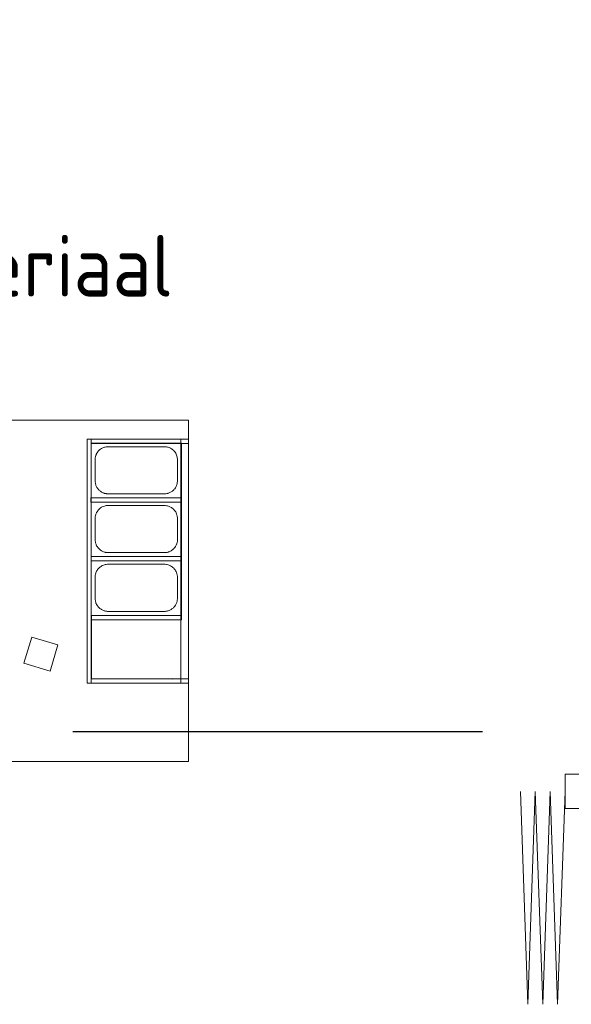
# Model space of a CAD drawing. Header units: millimetres. Extents: x 20872 to 297961, y -293704 to 213007.
# Tile 58 of 256: x 109231 to 110847, y -135599 to -132716. Entities that reach past the tile are written whole.
import ezdxf
from ezdxf.enums import TextEntityAlignment as Align
from ezdxf.xclip import XClip

# ---------------------------------------------------------------- set-up
doc = ezdxf.new("R2010")
doc.units = ezdxf.units.MM
doc.header["$LTSCALE"] = 100
doc.header["$XCLIPFRAME"] = 2
doc.linetypes.add('ACAD_ISO10W100', pattern=[18, 12, -3, 0, -3])
for name, color, linetype in [('A--L$7--_stramien', 1, 'Continuous'), ('A--L73--_vaste keukenvoorzieningen', 8, 'Continuous'), ('A--T$1--_algemeen', 1, 'Continuous'), ('A--T$1A-afwerking', 8, 'Continuous'), ('XREFS', 9, 'Continuous')]:
    doc.layers.add(name, color=color, linetype=linetype)
doc.styles.add('BURO standaard', font='isocp.shx')

# ---------------------------------------------------------------- blocks, each defined once
blk = doc.blocks.new('catering')
at = {"layer": 'A--L73--_vaste keukenvoorzieningen', "lineweight": 5}
for points in [[(210468.644, 32280.468), (210438.644, 32280.468)], [(210468.644, 32280.468), (210438.644, 32280.468)], [(210468.644, 32279.35), (210468.644, 32280.468)], [(210468.644, 32260.468), (210468.644, 32280.468)], [(210462.708, 32265.062), (210462.708, 32279.35)], [(210462.708, 32279.35), (210468.644, 32279.35)], [(210462.708, 32265.062), (210462.708, 32279.346)], [(210462.708, 32279.346), (210462.948, 32279.346)], [(210467.698, 32279.34), (210462.948, 32279.346)], [(210462.948, 32279.346), (210462.948, 32279.097)], [(210462.948, 32279.346), (210462.948, 32265.062)], [(210468.644, 32279.346), (210467.698, 32279.345)], [(210467.698, 32279.345), (210467.698, 32279.34)], [(210468.201, 32265.048), (210468.201, 32279.346)], [(210468.201, 32279.346), (210468.644, 32279.346)], [(210468.644, 32279.092), (210468.644, 32279.346)], [(210468.644, 32279.346), (210468.644, 32265.048)], [(210462.948, 32279.097), (210467.698, 32279.091)], [(210467.698, 32279.091), (210468.644, 32279.092)], [(210468.644, 32279.092), (210468.234, 32279.092)], [(210468.234, 32279.092), (210468.234, 32268.771)], [(210468.644, 32279.092), (210468.234, 32279.092)], [(210468.234, 32279.092), (210468.234, 32268.771)], [(210468.644, 32268.771), (210468.644, 32279.092)], [(210468.644, 32268.771), (210468.644, 32279.092)], [(210467.668, 32275.909), (210462.918, 32275.909)], [(210462.918, 32275.909), (210462.918, 32275.66)], [(210468.236, 32275.909), (210467.668, 32275.909)], [(210467.668, 32275.909), (210467.668, 32275.909)], [(210468.236, 32275.66), (210468.236, 32275.909)], [(210462.918, 32275.66), (210467.668, 32275.66)], [(210467.668, 32275.66), (210468.236, 32275.66)], [(210467.683, 32272.464), (210462.933, 32272.464)], [(210462.933, 32272.464), (210462.933, 32272.215)], [(210468.238, 32272.465), (210467.683, 32272.465)], [(210467.683, 32272.465), (210467.683, 32272.464)], [(210468.238, 32272.215), (210468.238, 32272.465)], [(210462.933, 32272.215), (210467.683, 32272.215)], [(210467.683, 32272.215), (210468.238, 32272.215)], [(210467.706, 32269.02), (210462.956, 32269.02)], [(210462.956, 32269.02), (210462.956, 32268.771)], [(210468.235, 32269.023), (210467.706, 32269.023)], [(210467.706, 32269.023), (210467.706, 32269.02)], [(210468.235, 32268.771), (210468.235, 32269.023)], [(210462.956, 32268.771), (210467.706, 32268.771)], [(210468.171, 32268.771), (210462.956, 32268.771)], [(210462.956, 32268.771), (210462.956, 32265.302)], [(210468.171, 32268.771), (210462.956, 32268.771)], [(210462.956, 32268.771), (210462.956, 32265.302)], [(210467.706, 32268.771), (210468.235, 32268.771)], [(210468.234, 32268.771), (210468.171, 32268.771)], [(210468.234, 32268.771), (210468.171, 32268.771)], [(210468.644, 32265.302), (210468.644, 32268.771)], [(210468.644, 32265.302), (210468.644, 32268.771)], [(210468.644, 32265.062), (210462.708, 32265.062)], [(210462.948, 32265.062), (210462.708, 32265.062)], [(210467.698, 32265.297), (210462.948, 32265.307)], [(210462.948, 32265.307), (210462.948, 32265.058)], [(210462.948, 32265.058), (210467.698, 32265.048)], [(210462.956, 32265.302), (210468.171, 32265.302)], [(210462.956, 32265.302), (210468.171, 32265.302)], [(210468.644, 32265.302), (210467.698, 32265.302)], [(210467.698, 32265.302), (210467.698, 32265.297)], [(210467.698, 32265.048), (210468.644, 32265.048)], [(210468.171, 32265.302), (210468.234, 32265.302)], [(210468.171, 32265.302), (210468.234, 32265.302)], [(210468.644, 32265.048), (210468.201, 32265.048)], [(210468.234, 32265.302), (210468.644, 32265.302)], [(210468.234, 32265.302), (210468.644, 32265.302)], [(210468.644, 32265.048), (210468.644, 32265.302)], [(210468.644, 32260.468), (210468.644, 32265.062)], [(210438.644, 32260.468), (210468.644, 32260.468)], [(210438.644, 32260.468), (210468.644, 32260.468)], [(210491.7, 32259.718), (210490.7, 32259.718)], [(210490.7, 32259.718), (210490.7, 32257.718)], [(210488.086, 32258.718), (210488.522, 32246.242)], [(210488.957, 32258.718), (210488.522, 32246.242)], [(210488.957, 32258.718), (210489.393, 32246.242)], [(210489.828, 32258.718), (210489.393, 32246.242)], [(210489.828, 32258.718), (210490.264, 32246.242)], [(210490.7, 32258.718), (210490.264, 32246.242)], [(210490.7, 32257.718), (210491.7, 32257.718)]]:
    blk.add_lwpolyline(points, dxfattribs=at)
at = {"layer": 'A--L73--_vaste keukenvoorzieningen', "lineweight": 9}
for points in [[(210468.234, 32279.105), (210462.934, 32279.102)], [(210462.934, 32279.102), (210462.936, 32275.906)], [(210463.324, 32278.599), (210463.354, 32278.637)], [(210463.354, 32278.637), (210463.388, 32278.675)], [(210463.388, 32278.675), (210463.454, 32278.735)], [(210463.454, 32278.735), (210463.487, 32278.761)], [(210463.487, 32278.761), (210463.547, 32278.8)], [(210463.547, 32278.8), (210463.589, 32278.823)], [(210463.589, 32278.823), (210463.663, 32278.856)], [(210463.663, 32278.856), (210463.718, 32278.875)], [(210463.718, 32278.875), (210463.764, 32278.887)], [(210463.764, 32278.887), (210463.825, 32278.898)], [(210463.825, 32278.898), (210463.905, 32278.905)], [(210463.905, 32278.905), (210463.984, 32278.906)], [(210463.984, 32278.906), (210467.283, 32278.903)], [(210467.283, 32278.903), (210467.36, 32278.894)], [(210467.36, 32278.894), (210467.404, 32278.886)], [(210467.404, 32278.886), (210467.461, 32278.87)], [(210467.461, 32278.87), (210467.503, 32278.856)], [(210467.503, 32278.856), (210467.55, 32278.836)], [(210467.55, 32278.836), (210467.589, 32278.817)], [(210467.589, 32278.817), (210467.646, 32278.784)], [(210467.646, 32278.784), (210467.684, 32278.758)], [(210467.684, 32278.758), (210467.735, 32278.716)], [(210467.735, 32278.716), (210467.778, 32278.675)], [(210467.778, 32278.675), (210467.809, 32278.641)], [(210467.809, 32278.641), (210467.861, 32278.575)], [(210468.236, 32275.909), (210468.234, 32279.105)], [(210463.174, 32278.139), (210463.176, 32278.203)], [(210463.174, 32276.927), (210463.174, 32278.139)], [(210463.176, 32278.203), (210463.183, 32278.266)], [(210463.183, 32278.266), (210463.192, 32278.31)], [(210463.192, 32278.31), (210463.219, 32278.404)], [(210463.219, 32278.404), (210463.246, 32278.469)], [(210463.246, 32278.469), (210463.262, 32278.5)], [(210463.262, 32278.5), (210463.287, 32278.544)], [(210463.287, 32278.544), (210463.324, 32278.599)], [(210467.861, 32278.575), (210467.892, 32278.526)], [(210467.892, 32278.526), (210467.919, 32278.475)], [(210467.919, 32278.475), (210467.946, 32278.411)], [(210467.946, 32278.411), (210467.967, 32278.346)], [(210467.967, 32278.346), (210467.978, 32278.298)], [(210467.978, 32278.298), (210467.987, 32278.251)], [(210467.987, 32278.251), (210467.992, 32278.202)], [(210467.992, 32278.202), (210467.994, 32278.157)], [(210467.994, 32278.157), (210467.992, 32276.859)], [(210463.174, 32276.889), (210463.174, 32276.927)], [(210463.176, 32276.84), (210463.174, 32276.889)], [(210463.188, 32276.761), (210463.176, 32276.84)], [(210463.196, 32276.724), (210463.188, 32276.761)], [(210463.208, 32276.681), (210463.196, 32276.724)], [(210463.224, 32276.633), (210463.208, 32276.681)], [(210463.237, 32276.601), (210463.224, 32276.633)], [(210463.261, 32276.551), (210463.237, 32276.601)], [(210463.277, 32276.524), (210463.261, 32276.551)], [(210463.307, 32276.477), (210463.277, 32276.524)], [(210463.327, 32276.449), (210463.307, 32276.477)], [(210463.35, 32276.419), (210463.327, 32276.449)], [(210463.369, 32276.397), (210463.35, 32276.419)], [(210463.387, 32276.378), (210463.369, 32276.397)], [(210463.42, 32276.346), (210463.387, 32276.378)], [(210463.448, 32276.321), (210463.42, 32276.346)], [(210463.484, 32276.293), (210463.448, 32276.321)], [(210467.741, 32276.339), (210467.705, 32276.309)], [(210467.771, 32276.367), (210467.741, 32276.339)], [(210467.777, 32276.374), (210467.771, 32276.367)], [(210467.809, 32276.408), (210467.777, 32276.374)], [(210467.839, 32276.446), (210467.809, 32276.408)], [(210467.879, 32276.504), (210467.839, 32276.446)], [(210467.902, 32276.543), (210467.879, 32276.504)], [(210467.921, 32276.581), (210467.902, 32276.543)], [(210467.942, 32276.631), (210467.921, 32276.581)], [(210467.954, 32276.662), (210467.942, 32276.631)], [(210467.977, 32276.747), (210467.954, 32276.662)], [(210467.988, 32276.813), (210467.977, 32276.747)], [(210467.992, 32276.859), (210467.988, 32276.813)], [(210462.936, 32275.906), (210468.236, 32275.909)], [(210463.522, 32276.267), (210463.484, 32276.293)], [(210463.55, 32276.25), (210463.522, 32276.267)], [(210463.588, 32276.229), (210463.55, 32276.25)], [(210463.626, 32276.211), (210463.588, 32276.229)], [(210463.666, 32276.195), (210463.626, 32276.211)], [(210463.713, 32276.179), (210463.666, 32276.195)], [(210463.732, 32276.173), (210463.713, 32276.179)], [(210463.753, 32276.168), (210463.732, 32276.173)], [(210463.782, 32276.161), (210463.753, 32276.168)], [(210463.814, 32276.155), (210463.782, 32276.161)], [(210463.842, 32276.152), (210463.814, 32276.155)], [(210463.868, 32276.149), (210463.842, 32276.152)], [(210463.896, 32276.147), (210463.868, 32276.149)], [(210463.933, 32276.146), (210463.896, 32276.147)], [(210467.247, 32276.145), (210463.933, 32276.146)], [(210467.282, 32276.146), (210467.247, 32276.145)], [(210467.31, 32276.149), (210467.282, 32276.146)], [(210467.367, 32276.157), (210467.31, 32276.149)], [(210467.387, 32276.161), (210467.367, 32276.157)], [(210467.426, 32276.17), (210467.387, 32276.161)], [(210467.452, 32276.177), (210467.426, 32276.17)], [(210467.462, 32276.184), (210467.452, 32276.177)], [(210467.511, 32276.197), (210467.462, 32276.184)], [(210467.555, 32276.216), (210467.511, 32276.197)], [(210467.596, 32276.237), (210467.555, 32276.216)], [(210467.632, 32276.258), (210467.596, 32276.237)], [(210467.674, 32276.286), (210467.632, 32276.258)], [(210467.705, 32276.309), (210467.674, 32276.286)], [(210468.236, 32275.66), (210462.936, 32275.657)], [(210462.936, 32275.657), (210462.938, 32272.462)], [(210463.326, 32275.155), (210463.356, 32275.192)], [(210463.356, 32275.192), (210463.39, 32275.23)], [(210463.39, 32275.23), (210463.456, 32275.291)], [(210463.456, 32275.291), (210463.489, 32275.316)], [(210463.489, 32275.316), (210463.548, 32275.355)], [(210463.548, 32275.355), (210463.591, 32275.378)], [(210463.591, 32275.378), (210463.665, 32275.411)], [(210463.665, 32275.411), (210463.72, 32275.43)], [(210463.72, 32275.43), (210463.766, 32275.442)], [(210463.766, 32275.442), (210463.827, 32275.453)], [(210463.827, 32275.453), (210463.907, 32275.461)], [(210463.907, 32275.461), (210463.986, 32275.461)], [(210463.986, 32275.461), (210467.285, 32275.459)], [(210467.285, 32275.459), (210467.362, 32275.45)], [(210467.362, 32275.45), (210467.406, 32275.441)], [(210467.406, 32275.441), (210467.463, 32275.426)], [(210467.463, 32275.426), (210467.505, 32275.411)], [(210467.505, 32275.411), (210467.552, 32275.391)], [(210467.552, 32275.391), (210467.591, 32275.372)], [(210467.591, 32275.372), (210467.648, 32275.339)], [(210467.648, 32275.339), (210467.686, 32275.313)], [(210467.686, 32275.313), (210467.737, 32275.271)], [(210467.737, 32275.271), (210467.78, 32275.231)], [(210467.78, 32275.231), (210467.811, 32275.197)], [(210467.811, 32275.197), (210467.863, 32275.13)], [(210468.238, 32272.465), (210468.236, 32275.66)], [(210463.176, 32274.694), (210463.178, 32274.759)], [(210463.176, 32273.483), (210463.176, 32274.694)], [(210463.178, 32274.759), (210463.185, 32274.821)], [(210463.185, 32274.821), (210463.194, 32274.865)], [(210463.194, 32274.865), (210463.221, 32274.959)], [(210463.221, 32274.959), (210463.248, 32275.025)], [(210463.248, 32275.025), (210463.264, 32275.056)], [(210463.264, 32275.056), (210463.288, 32275.099)], [(210463.288, 32275.099), (210463.326, 32275.155)], [(210467.863, 32275.13), (210467.894, 32275.081)], [(210467.894, 32275.081), (210467.921, 32275.03)], [(210467.921, 32275.03), (210467.948, 32274.966)], [(210467.948, 32274.966), (210467.969, 32274.901)], [(210467.969, 32274.901), (210467.98, 32274.854)], [(210467.98, 32274.854), (210467.988, 32274.807)], [(210467.988, 32274.807), (210467.994, 32274.757)], [(210467.994, 32274.757), (210467.996, 32274.713)], [(210467.996, 32274.713), (210467.994, 32273.414)], [(210463.176, 32273.445), (210463.176, 32273.483)], [(210463.178, 32273.396), (210463.176, 32273.445)], [(210463.19, 32273.316), (210463.178, 32273.396)], [(210463.198, 32273.279), (210463.19, 32273.316)], [(210463.21, 32273.236), (210463.198, 32273.279)], [(210463.226, 32273.188), (210463.21, 32273.236)], [(210463.239, 32273.156), (210463.226, 32273.188)], [(210463.263, 32273.107), (210463.239, 32273.156)], [(210463.279, 32273.079), (210463.263, 32273.107)], [(210463.309, 32273.032), (210463.279, 32273.079)], [(210463.329, 32273.004), (210463.309, 32273.032)], [(210463.352, 32272.974), (210463.329, 32273.004)], [(210463.371, 32272.953), (210463.352, 32272.974)], [(210463.389, 32272.933), (210463.371, 32272.953)], [(210463.422, 32272.901), (210463.389, 32272.933)], [(210463.45, 32272.877), (210463.422, 32272.901)], [(210463.486, 32272.848), (210463.45, 32272.877)], [(210467.707, 32272.864), (210467.676, 32272.841)], [(210467.743, 32272.894), (210467.707, 32272.864)], [(210467.773, 32272.923), (210467.743, 32272.894)], [(210467.779, 32272.929), (210467.773, 32272.923)], [(210467.811, 32272.964), (210467.779, 32272.929)], [(210467.841, 32273.001), (210467.811, 32272.964)], [(210467.881, 32273.059), (210467.841, 32273.001)], [(210467.904, 32273.098), (210467.881, 32273.059)], [(210467.923, 32273.136), (210467.904, 32273.098)], [(210467.944, 32273.186), (210467.923, 32273.136)], [(210467.956, 32273.217), (210467.944, 32273.186)], [(210467.979, 32273.302), (210467.956, 32273.217)], [(210467.99, 32273.368), (210467.979, 32273.302)], [(210467.994, 32273.414), (210467.99, 32273.368)], [(210462.938, 32272.462), (210468.238, 32272.465)], [(210463.524, 32272.822), (210463.486, 32272.848)], [(210463.552, 32272.805), (210463.524, 32272.822)], [(210463.59, 32272.784), (210463.552, 32272.805)], [(210463.628, 32272.766), (210463.59, 32272.784)], [(210463.668, 32272.75), (210463.628, 32272.766)], [(210463.715, 32272.734), (210463.668, 32272.75)], [(210463.734, 32272.728), (210463.715, 32272.734)], [(210463.754, 32272.723), (210463.734, 32272.728)], [(210463.784, 32272.717), (210463.754, 32272.723)], [(210463.816, 32272.711), (210463.784, 32272.717)], [(210463.844, 32272.707), (210463.816, 32272.711)], [(210463.87, 32272.704), (210463.844, 32272.707)], [(210463.898, 32272.702), (210463.87, 32272.704)], [(210463.935, 32272.701), (210463.898, 32272.702)], [(210467.249, 32272.7), (210463.935, 32272.701)], [(210467.284, 32272.702), (210467.249, 32272.7)], [(210467.312, 32272.704), (210467.284, 32272.702)], [(210467.369, 32272.712), (210467.312, 32272.704)], [(210467.389, 32272.716), (210467.369, 32272.712)], [(210467.428, 32272.725), (210467.389, 32272.716)], [(210467.453, 32272.732), (210467.428, 32272.725)], [(210467.464, 32272.739), (210467.453, 32272.732)], [(210467.513, 32272.753), (210467.464, 32272.739)], [(210467.557, 32272.772), (210467.513, 32272.753)], [(210467.598, 32272.792), (210467.557, 32272.772)], [(210467.634, 32272.813), (210467.598, 32272.792)], [(210467.676, 32272.841), (210467.634, 32272.813)], [(210468.233, 32272.218), (210462.933, 32272.215)], [(210462.933, 32272.215), (210462.935, 32269.02)], [(210463.285, 32271.658), (210463.323, 32271.713)], [(210463.323, 32271.713), (210463.353, 32271.75)], [(210463.353, 32271.75), (210463.387, 32271.788)], [(210463.387, 32271.788), (210463.453, 32271.849)], [(210463.453, 32271.849), (210463.486, 32271.874)], [(210463.486, 32271.874), (210463.545, 32271.913)], [(210463.545, 32271.913), (210463.588, 32271.937)], [(210463.588, 32271.937), (210463.662, 32271.97)], [(210463.662, 32271.97), (210463.717, 32271.988)], [(210463.717, 32271.988), (210463.763, 32272)], [(210463.763, 32272), (210463.824, 32272.012)], [(210463.824, 32272.012), (210463.904, 32272.019)], [(210463.904, 32272.019), (210463.983, 32272.02)], [(210463.983, 32272.02), (210467.282, 32272.017)], [(210467.282, 32272.017), (210467.359, 32272.008)], [(210467.359, 32272.008), (210467.403, 32271.999)], [(210467.403, 32271.999), (210467.46, 32271.984)], [(210467.46, 32271.984), (210467.502, 32271.969)], [(210467.502, 32271.969), (210467.549, 32271.95)], [(210467.549, 32271.95), (210467.588, 32271.931)], [(210467.588, 32271.931), (210467.645, 32271.897)], [(210467.645, 32271.897), (210467.682, 32271.871)], [(210467.682, 32271.871), (210467.734, 32271.83)], [(210467.734, 32271.83), (210467.777, 32271.789)], [(210467.777, 32271.789), (210467.808, 32271.755)], [(210467.808, 32271.755), (210467.86, 32271.688)], [(210468.235, 32269.023), (210468.233, 32272.218)], [(210463.173, 32271.253), (210463.175, 32271.317)], [(210463.173, 32270.041), (210463.173, 32271.253)], [(210463.175, 32271.317), (210463.182, 32271.379)], [(210463.182, 32271.379), (210463.191, 32271.423)], [(210463.191, 32271.423), (210463.218, 32271.517)], [(210463.218, 32271.517), (210463.245, 32271.583)], [(210463.245, 32271.583), (210463.261, 32271.614)], [(210463.261, 32271.614), (210463.285, 32271.658)], [(210467.86, 32271.688), (210467.891, 32271.639)], [(210467.891, 32271.639), (210467.918, 32271.589)], [(210467.918, 32271.589), (210467.945, 32271.525)], [(210467.945, 32271.525), (210467.966, 32271.46)], [(210467.966, 32271.46), (210467.977, 32271.412)], [(210467.977, 32271.412), (210467.985, 32271.365)], [(210467.985, 32271.365), (210467.991, 32271.315)], [(210467.991, 32271.315), (210467.993, 32271.271)], [(210467.993, 32271.271), (210467.991, 32269.973)], [(210463.173, 32270.003), (210463.173, 32270.041)], [(210463.175, 32269.954), (210463.173, 32270.003)], [(210467.991, 32269.973), (210467.987, 32269.926)], [(210463.187, 32269.874), (210463.175, 32269.954)], [(210463.195, 32269.837), (210463.187, 32269.874)], [(210463.207, 32269.795), (210463.195, 32269.837)], [(210463.223, 32269.747), (210463.207, 32269.795)], [(210463.236, 32269.715), (210463.223, 32269.747)], [(210463.26, 32269.665), (210463.236, 32269.715)], [(210463.276, 32269.637), (210463.26, 32269.665)], [(210463.305, 32269.59), (210463.276, 32269.637)], [(210463.326, 32269.562), (210463.305, 32269.59)], [(210463.349, 32269.533), (210463.326, 32269.562)], [(210463.368, 32269.511), (210463.349, 32269.533)], [(210463.386, 32269.491), (210463.368, 32269.511)], [(210463.419, 32269.459), (210463.386, 32269.491)], [(210463.447, 32269.435), (210463.419, 32269.459)], [(210463.483, 32269.407), (210463.447, 32269.435)], [(210463.521, 32269.381), (210463.483, 32269.407)], [(210467.673, 32269.399), (210467.631, 32269.371)], [(210467.704, 32269.423), (210467.673, 32269.399)], [(210467.74, 32269.453), (210467.704, 32269.423)], [(210467.77, 32269.481), (210467.74, 32269.453)], [(210467.776, 32269.488), (210467.77, 32269.481)], [(210467.808, 32269.522), (210467.776, 32269.488)], [(210467.838, 32269.559), (210467.808, 32269.522)], [(210467.878, 32269.617), (210467.838, 32269.559)], [(210467.901, 32269.656), (210467.878, 32269.617)], [(210467.92, 32269.694), (210467.901, 32269.656)], [(210467.941, 32269.744), (210467.92, 32269.694)], [(210467.953, 32269.776), (210467.941, 32269.744)], [(210467.976, 32269.86), (210467.953, 32269.776)], [(210467.987, 32269.926), (210467.976, 32269.86)], [(210462.935, 32269.02), (210468.235, 32269.023)], [(210463.549, 32269.364), (210463.521, 32269.381)], [(210463.587, 32269.343), (210463.549, 32269.364)], [(210463.625, 32269.325), (210463.587, 32269.343)], [(210463.665, 32269.308), (210463.625, 32269.325)], [(210463.712, 32269.292), (210463.665, 32269.308)], [(210463.731, 32269.287), (210463.712, 32269.292)], [(210463.751, 32269.281), (210463.731, 32269.287)], [(210463.781, 32269.275), (210463.751, 32269.281)], [(210463.813, 32269.269), (210463.781, 32269.275)], [(210463.841, 32269.265), (210463.813, 32269.269)], [(210463.867, 32269.262), (210463.841, 32269.265)], [(210463.895, 32269.261), (210463.867, 32269.262)], [(210463.932, 32269.26), (210463.895, 32269.261)], [(210467.246, 32269.259), (210463.932, 32269.26)], [(210467.281, 32269.26), (210467.246, 32269.259)], [(210467.309, 32269.262), (210467.281, 32269.26)], [(210467.366, 32269.27), (210467.309, 32269.262)], [(210467.386, 32269.274), (210467.366, 32269.27)], [(210467.425, 32269.283), (210467.386, 32269.274)], [(210467.45, 32269.29), (210467.425, 32269.283)], [(210467.461, 32269.298), (210467.45, 32269.29)], [(210467.51, 32269.311), (210467.461, 32269.298)], [(210467.554, 32269.33), (210467.51, 32269.311)], [(210467.595, 32269.35), (210467.554, 32269.33)], [(210467.631, 32269.371), (210467.595, 32269.35)], [(210459.003, 32266.221), (210459.461, 32267.754)], [(210459.461, 32267.754), (210460.994, 32267.297)], [(210460.994, 32267.297), (210460.537, 32265.764)], [(210460.537, 32265.764), (210459.003, 32266.221)]]:
    blk.add_lwpolyline(points, dxfattribs=at)
blk = doc.blocks.new('AL_ruimteno_03_P03_BV_ruimteafwerking')
at = {"color": 1, "linetype": 'ByBlock', "lineweight": -2, "style": 'BURO standaard', "flags": 4}
for tag, p in [('BURO_RTE:VLOERAFWERKING', (0.862, 1.42)), ('BURO_RTE:PLAFONDAFWERKING', (0.862, -1.656)), ('BURO_RTE:WANDAFWERKING', (0.862, -4.732))]:
    blk.add_attdef(tag, text='', height=1.8, dxfattribs=at).set_placement(p, align=Align.MIDDLE_LEFT)
blk = doc.blocks.new('stramienlijnen_1')
at = {"layer": 'A--L$7--_stramien', "color": 1, "linetype": 'ACAD_ISO10W100', "lineweight": -3}
blk.add_line((57184.5, 15200), (138184.5, 15200), dxfattribs=at)
blk = doc.blocks.new('2016-02-04 100 begane grond bestaand')
at = {"layer": 'A--L$7--_stramien'}
blk.add_blockref('stramienlijnen_1', (0, 0), dxfattribs=at)
at = {"layer": 'A--T$1--_algemeen', "color": 8, "linetype": 'Continuous', "lineweight": -3}
ref = blk.add_blockref('AL_ruimteno_03_P03_BV_ruimteafwerking', (106948.1, 17037.1), dxfattribs=dict(at, xscale=100, yscale=100, zscale=100))
ref.add_attrib('BURO_RTE:VLOERAFWERKING', 'vloer PVC betonlook', dxfattribs={"layer": '0', "color": 1, "linetype": 'ByBlock', "lineweight": -2, "height": 180, "style": 'BURO standaard'}).set_placement((107034.4, 17179.2), align=Align.MIDDLE_LEFT)
ref.add_attrib('BURO_RTE:PLAFONDAFWERKING', 'plafond 60x60 zwart', dxfattribs={"layer": '0', "color": 1, "linetype": 'ByBlock', "lineweight": -2, "height": 180, "style": 'BURO standaard'}).set_placement((107034.4, 16871.6), align=Align.MIDDLE_LEFT)
ref.add_attrib('BURO_RTE:WANDAFWERKING', 'wand zwart plaatmateriaal', dxfattribs={"layer": '0', "color": 1, "linetype": 'ByBlock', "lineweight": -2, "height": 180, "style": 'BURO standaard'}).set_placement((107034.4, 16563.9), align=Align.MIDDLE_LEFT)
at = {"layer": 'A--T$1A-afwerking', "xscale": 49.99992073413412, "yscale": 49.99992073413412, "zscale": 49.99992073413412}
blk.add_blockref('catering', (-10413689, -1597908.6), dxfattribs=at)

msp = doc.modelspace()

# ---------------------------------------------------------------- block references
at = {"layer": 'XREFS'}
ref = msp.add_blockref('2016-02-04 100 begane grond bestaand', (-1, -150000.4), dxfattribs=at)
XClip(ref).set_block_clipping_path([(116767.0762143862, 29769.3836009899), (164491.5066313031, 13442.9004429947), (179861.076214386, 13442.9004429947), (179861.076214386, -11696.8579780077), (20873.0762143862, -11696.8579780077), (20873.0762143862, 82263.1420219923), (116767.0762143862, 82263.1420219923)])

doc.saveas('drawing.dxf')
